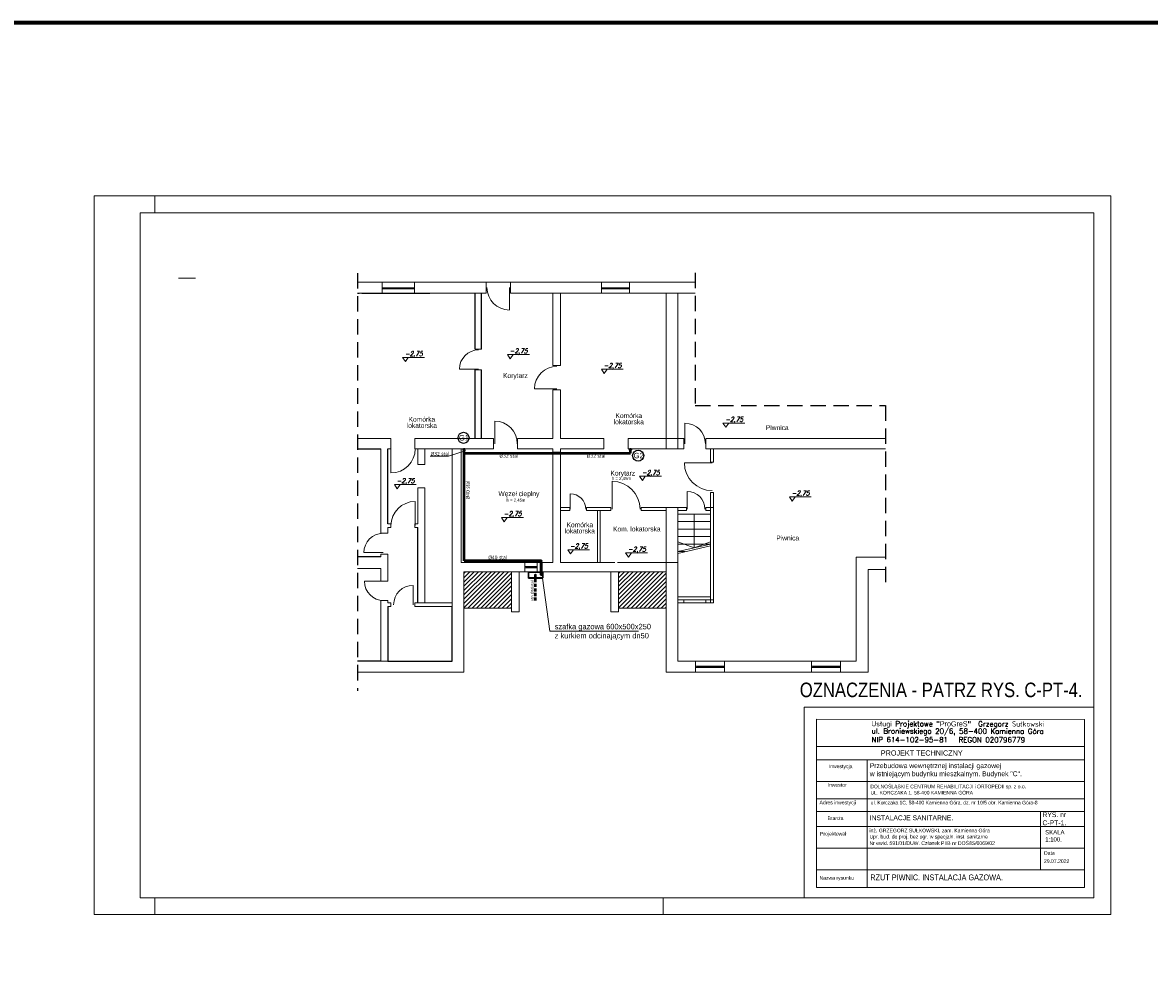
# Model space of a CAD drawing. Extents: x 33706 to 249013, y -74890 to 17912.
# Tile 58 of 175: x 114890 to 119546, y -40875 to -36905. Entities that reach past the tile are written whole.
import ezdxf
from ezdxf.enums import TextEntityAlignment as Align
from ezdxf.lldxf.tags import DXFTag

# ---------------------------------------------------------------- set-up
doc = ezdxf.new("R2010")
doc.units = 0
doc.header["$MEASUREMENT"] = 0
doc.linetypes.add('DASHED', pattern=[19.05, 12.7, -6.35])
doc.linetypes.add('Przerywana długa', pattern=[1058333.301544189, 634999.990463, -423333.311081])
for name, color, linetype, lineweight in [('062', 62, 'Continuous', 0), ('_konstrukcja', 96, 'Continuous', 20), ('_stolarka', 1, 'Continuous', 13), ('A-ARM', 1, 'Continuous', 15), ('inst-gaz-rury', 50, 'Continuous', 50), ('inst. - C.O. - opis', 2, 'Continuous', 9), ('inst. - CIENKA', 7, 'Continuous', 13), ('Opisy_wymiary.2D77', 7, 'Continuous', 0), ('Opisy_wymiary.2D88', 8, 'Continuous', 0), ('tabelka', 255, 'Continuous', 13), ('tabelka2', 251, 'Continuous', 13), ('urzadzenia', 6, 'Continuous', 15), ('wymiar', 3, 'Continuous', 13), ('WYMIARKI', 250, 'Continuous', 13)]:
    doc.layers.add(name, color=color, linetype=linetype, lineweight=lineweight)
for name, color, linetype in [('HATCH', 3, 'Continuous'), ('symbole', 7, 'Continuous'), ('urządzenia', 140, 'Continuous')]:
    doc.layers.add(name, color=color, linetype=linetype)
doc.styles.add('Arial narrow', font='ARIALN.TTF')
doc.styles.add('GA4-ATR-TEXT', font='arial.ttf', dxfattribs={"width": 0.9})
doc.styles.add('GENERATED_STYLE_1', font='ARIAL.TTF')
doc.styles.add('ROMANS', font='SIMPLEX.SHX', dxfattribs={"width": 0.85, "oblique": 15, "height": 16})
doc.styles.get("Standard").update_dxf_attribs({"font": 'ARIALN.TTF'})
doc.styles.add('T.N.ROMAN', font='SIMPLEX')
tags = doc.linetypes.add('HIDDEN', pattern=[0.375, 0.25, -0.125]).pattern_tags.tags
tags[6:7] = [DXFTag(74, 4), DXFTag(75, 0), DXFTag(340, '0'), DXFTag(46, 1.0), DXFTag(50, 0.0), DXFTag(44, 0.0), DXFTag(45, 0.0)]
tags[4:5] = [DXFTag(74, 4), DXFTag(75, 0), DXFTag(340, '0'), DXFTag(46, 1.0), DXFTag(50, 0.0), DXFTag(44, 0.0), DXFTag(45, 0.0)]

msp = doc.modelspace()

# ---------------------------------------------------------------- hatches: boundary and pattern name
at = {"layer": 'HATCH', "ltscale": 50, "transparency": 33554687}
h = msp.add_hatch(dxfattribs=at)
h.set_pattern_fill('ANSI31', color=3, scale=100)
h.set_pattern_definition([(45, (33229.691, -28036.19), (-8.8388348, 8.8388348), [])])
h.paths.add_polyline_path([(116713.6, -39323.7), (116909.6, -39323.7), (116909.6, -39173.7), (116878.6, -39173.7), (116758.6, -39173.7), (116738.6, -39173.7), (116713.6, -39173.7)])
h = msp.add_hatch(dxfattribs=at)
h.set_pattern_fill('ANSI31', color=3, scale=100)
h.set_pattern_definition([(45, (33868.691, -28036.19), (-8.8388348, 8.8388348), [])])
h.paths.add_polyline_path([(117352.6, -39323.7), (117548.6, -39323.7), (117548.6, -39173.7), (117517.6, -39173.7), (117397.6, -39173.7), (117377.6, -39173.7), (117352.6, -39173.7)])
at = {"layer": 'inst-gaz-rury', "linetype": 'Continuous'}
h = msp.add_hatch(color=256, dxfattribs=at)
h.paths.add_polyline_path([(116712.2, -38669.1, 0.420252), (116714.5, -38671.4), (116714.5, -38669.1)])
h.paths.add_polyline_path([(116716.7, -38669.1, 0.408201), (116714.5, -38666.9), (116714.5, -38669.1)])
h.paths.add_polyline_path([(116714.5, -38669.1), (116714.5, -38666.9, 0.417728), (116712.2, -38669.1)])
for points in [[(116714.5, -38669.1), (116714.5, -38671.4, 0.409454), (116716.7, -38669.1, 0.001073), (116716.7, -38669.1)], [(117401.5, -38669.1), (117401.5, -38671.4, 0.409454), (117403.7, -38669.1, 0.001073), (117403.7, -38669.1)]]:
    msp.add_hatch(color=256, dxfattribs=at).paths.add_polyline_path(points)
h = msp.add_hatch(color=256, dxfattribs=at)
h.paths.add_polyline_path([(117399.2, -38669.1, 0.420252), (117401.5, -38671.4), (117401.5, -38669.1)])
h.paths.add_polyline_path([(117403.7, -38669.1, 0.408201), (117401.5, -38666.9), (117401.5, -38669.1)])
h.paths.add_polyline_path([(117401.5, -38669.1), (117401.5, -38666.9, 0.417728), (117399.2, -38669.1)])
h = msp.add_hatch(color=256, dxfattribs=at)
h.paths.add_polyline_path([(117030.2, -39128.5, 0.414214), (117033.3, -39131.5), (117033.3, -39128.5)])
h.paths.add_polyline_path([(117033.3, -39128.5), (117033.3, -39131.5, 1), (117033.3, -39125.5, 0.414214), (117030.2, -39128.5)])
h = msp.add_hatch(color=256, dxfattribs=at)
h.paths.add_polyline_path([(117031, -39128.5, 0.414214), (117033.3, -39130.7), (117033.3, -39128.5)])
h.paths.add_polyline_path([(117033.3, -39128.5), (117033.3, -39130.7, 1), (117033.3, -39126.2, 0.414214), (117031, -39128.5)])
h = msp.add_hatch(color=256, dxfattribs=at)
h.paths.add_polyline_path([(117031, -39128.5, 0.414214), (117033.3, -39130.7), (117033.3, -39128.5)])
h.paths.add_polyline_path([(117033.3, -39128.5), (117033.3, -39130.7, 1), (117033.3, -39126.2, 0.414214), (117031, -39128.5)])
h = msp.add_hatch(color=256, dxfattribs=at)
h.paths.add_polyline_path([(117006.1, -39186.9, 0.414214), (117009.1, -39189.9), (117009.1, -39186.9)])
h.paths.add_polyline_path([(117009.1, -39186.9), (117009.1, -39189.9, 1), (117009.1, -39183.9, 0.414214), (117006.1, -39186.9)])
h = msp.add_hatch(color=256, dxfattribs=at)
h.paths.add_polyline_path([(117006.9, -39186.9, 0.414214), (117009.1, -39189.2), (117009.1, -39186.9)])
h.paths.add_polyline_path([(117009.1, -39186.9), (117009.1, -39189.2, 1), (117009.1, -39184.7, 0.414214), (117006.9, -39186.9)])
h = msp.add_hatch(color=256, dxfattribs=at)
h.paths.add_polyline_path([(117006.9, -39186.9, 0.414214), (117009.1, -39189.2), (117009.1, -39186.9)])
h.paths.add_polyline_path([(117009.1, -39186.9), (117009.1, -39189.2, 1), (117009.1, -39184.7, 0.414214), (117006.9, -39186.9)])
h = msp.add_hatch(color=256, dxfattribs=at)
h.paths.add_polyline_path([(117030.2, -39186.9, 0.414214), (117033.3, -39189.9), (117033.3, -39186.9)])
h.paths.add_polyline_path([(117033.3, -39186.9), (117033.3, -39189.9, 1), (117033.3, -39183.9, 0.414214), (117030.2, -39186.9)])
h = msp.add_hatch(color=256, dxfattribs=at)
h.paths.add_polyline_path([(117031, -39186.9, 0.414214), (117033.3, -39189.2), (117033.3, -39186.9)])
h.paths.add_polyline_path([(117033.3, -39186.9), (117033.3, -39189.2, 1), (117033.3, -39184.7, 0.414214), (117031, -39186.9)])
h = msp.add_hatch(color=256, dxfattribs=at)
h.paths.add_polyline_path([(117031, -39186.9, 0.414214), (117033.3, -39189.2), (117033.3, -39186.9)])
h.paths.add_polyline_path([(117033.3, -39186.9), (117033.3, -39189.2, 1), (117033.3, -39184.7, 0.414214), (117031, -39186.9)])

# ---------------------------------------------------------------- linework, layer by layer
at = {"linetype": 'DASHED', "ltscale": 5}
for p, q in [((116273.7, -37939.6), (116273.7, -39665.9)), ((117668.6, -37938.4), (117668.6, -38486.8)), ((117668.6, -38486.8), (118456, -38486.8)), ((118456, -38486.8), (118456, -39221.8))]:
    msp.add_line(p, q, dxfattribs=at)
at = {"color": 250, "linetype": 'Continuous', "lineweight": 18}
msp.add_line((115535, -37960.3), (115605, -37960.3), dxfattribs=at)
at = {"layer": '062', "linetype": 'Przerywana długa', "flags": 128}
msp.add_lwpolyline([(115186.4, -37620.4), (119386.4, -37620.4), (119386.4, -40590.4), (115186.4, -40590.4)], close=True, dxfattribs=at)
at = {"layer": '_konstrukcja', "ltscale": 50}
for p, q in [((116273.7, -37977.7), (116376.1, -37977.7)), ((116376.1, -38022.7), (116376.1, -37977.7)), ((116376.1, -38022.7), (116376.1, -37977.7)), ((116376.1, -37977.7), (116509.1, -37977.7)), ((116509.1, -38022.7), (116509.1, -37977.7)), ((116509.1, -37977.7), (116509.1, -38022.7)), ((116509.1, -37977.7), (117668.6, -37977.7)), ((116805.6, -38022.7), (116805.6, -37977.7)), ((116905.6, -38022.7), (116905.6, -37977.7)), ((117282.6, -38022.7), (117282.6, -37977.7)), ((117282.6, -38022.7), (117282.6, -37977.7)), ((117282.6, -37977.7), (117415.6, -37977.7)), ((117397.6, -38022.7), (117397.6, -37977.7)), ((117397.6, -37977.7), (117397.6, -38022.7)), ((116273.7, -38022.7), (116376.1, -38022.7)), ((116273.7, -38022.7), (116376.1, -38022.7)), ((116280.1, -38022.7), (116292.1, -38022.7)), ((116509.1, -38022.7), (116376.1, -38022.7)), ((116509.1, -38022.7), (116572.1, -38022.7)), ((116509.1, -38022.7), (116805.6, -38022.7)), ((116760.6, -38254.7), (116760.6, -38022.7)), ((116785.6, -38254.7), (116785.6, -38022.7)), ((116905.6, -38022.7), (117668.6, -38022.7)), ((117080.6, -38321.7), (117080.6, -38022.7)), ((117112.6, -38321.7), (117112.6, -38022.7)), ((117245.6, -38022.7), (117308.6, -38022.7)), ((117415.6, -38022.7), (117282.6, -38022.7)), ((117548.6, -38665.7), (117548.6, -38022.7)), ((117597.6, -38665.7), (117597.6, -38022.7)), ((116760.6, -38254.7), (116785.6, -38254.7)), ((116760.6, -38622.7), (116760.6, -38339.7)), ((116760.6, -38339.7), (116785.6, -38339.7)), ((116785.6, -38622.7), (116785.6, -38339.7)), ((117112.6, -38321.7), (117080.6, -38321.7)), ((117080.6, -38622.7), (117080.6, -38421.7)), ((117112.6, -38421.7), (117080.6, -38421.7)), ((117112.6, -38622.7), (117112.6, -38421.7)), ((116412.1, -38622.7), (116273.7, -38622.7)), ((116412.1, -38665.7), (116412.1, -38622.7)), ((116510.1, -38665.7), (116510.1, -38622.7)), ((116678.6, -38622.7), (116510.1, -38622.7)), ((116572.1, -38622.7), (116578.6, -38622.7)), ((116678.6, -38622.7), (116798.6, -38622.7)), ((116798.6, -38622.7), (116835.6, -38622.7)), ((116835.6, -38665.7), (116835.6, -38622.7)), ((116935.6, -38622.7), (117080.6, -38622.7)), ((116935.6, -38665.7), (116935.6, -38622.7)), ((117112.6, -38622.7), (117291.6, -38622.7)), ((117291.6, -38622.7), (117291.6, -38665.7)), ((117391.6, -38622.7), (117437.6, -38622.7)), ((117391.6, -38622.7), (117391.6, -38665.7)), ((117437.6, -38622.7), (117622.6, -38622.7)), ((117622.6, -38622.7), (117622.6, -38665.7)), ((117712.6, -38622.7), (117739.6, -38622.7)), ((117712.6, -38622.7), (118456, -38622.7)), ((117712.6, -38622.7), (117712.6, -38665.7)), ((116369.6, -38665.7), (116273.7, -38665.7)), ((116369.6, -38833.7), (116369.6, -38665.7)), ((116412.1, -38665.7), (116399.6, -38665.7)), ((116399.6, -38665.7), (116399.6, -38833.7)), ((116522.6, -38665.7), (116510.1, -38665.7)), ((116522.6, -38730.7), (116522.6, -38665.7)), ((116522.6, -38665.7), (116678.6, -38665.7)), ((116552.6, -38730.7), (116552.6, -38665.7)), ((116664.6, -39317.7), (116664.6, -38665.7)), ((116678.6, -38665.7), (116798.6, -38665.7)), ((116702.6, -39135.7), (116702.6, -38665.7)), ((116798.6, -38665.7), (116835.6, -38665.7)), ((116935.6, -38665.7), (117080.6, -38665.7)), ((117080.6, -39135.7), (117080.6, -38665.7)), ((117112.6, -38665.7), (117291.6, -38665.7)), ((117112.6, -39135.7), (117112.6, -38665.7)), ((117391.6, -38665.7), (117437.6, -38665.7)), ((117437.6, -38665.7), (117622.6, -38665.7)), ((117712.6, -38665.7), (117739.6, -38665.7)), ((117732.6, -38720.7), (117732.6, -38665.7)), ((117739.6, -38665.7), (118456, -38665.7)), ((117744.6, -38720.7), (117744.6, -38665.7)), ((116522.6, -38730.7), (116552.6, -38730.7)), ((117732.6, -38720.7), (117744.6, -38720.7)), ((116522.6, -38827.7), (116552.6, -38827.7)), ((116522.6, -38975.7), (116522.6, -38827.7)), ((116552.6, -39302.7), (116552.6, -38827.7)), ((116369.6, -39013.7), (116369.6, -38833.7)), ((116399.6, -38833.7), (116399.6, -38975.7)), ((117732.6, -38908.7), (117732.6, -38845.7)), ((117732.6, -38845.7), (117744.6, -38845.7)), ((117744.6, -38908.7), (117744.6, -38845.7)), ((117112.6, -38908.7), (117150.6, -38908.7)), ((117112.6, -38920.7), (117150.6, -38920.7)), ((117150.6, -38920.7), (117150.6, -38908.7)), ((117220.6, -38908.7), (117320.6, -38908.7)), ((117220.6, -38920.7), (117220.6, -38908.7)), ((117220.6, -38920.7), (117320.6, -38920.7)), ((117264.8, -39135.7), (117264.8, -38920.7)), ((117276.8, -39135.7), (117276.8, -38920.7)), ((117320.6, -38920.7), (117320.6, -38908.7)), ((117320.6, -38920.7), (117320.6, -38908.7)), ((117445.6, -38908.7), (117597.6, -38908.7)), ((117445.6, -38920.7), (117445.6, -38908.7)), ((117445.6, -38920.7), (117548.6, -38920.7)), ((117548.6, -39588.7), (117548.6, -38908.7)), ((117597.6, -39543.7), (117597.6, -38908.7)), ((117597.6, -39135.7), (117597.6, -38908.7)), ((117597.6, -38908.7), (117632.6, -38908.7)), ((117597.6, -38920.7), (117632.6, -38920.7)), ((117632.6, -38920.7), (117632.6, -38908.7)), ((117712.6, -38908.7), (117744.6, -38908.7)), ((117712.6, -38920.7), (117712.6, -38908.7)), ((117712.6, -38920.7), (117732.6, -38920.7)), ((117732.6, -39301.7), (117732.6, -38908.7)), ((117744.6, -39301.7), (117744.6, -38908.7)), ((117597.6, -38935.7), (117732.6, -38935.7)), ((117597.6, -38966.7), (117732.6, -38966.7)), ((117597.6, -38966.7), (117732.6, -38966.7)), ((117665.1, -38935.7), (117665.1, -39075.2)), ((116399.6, -39013.7), (116369.6, -39013.7)), ((116399.6, -38975.7), (116412.1, -38975.7)), ((116399.6, -39013.7), (116399.6, -38990.7)), ((116399.6, -38990.7), (116412.1, -38990.7)), ((116412.1, -38990.7), (116412.1, -38975.7)), ((116510.1, -38990.7), (116510.1, -38975.7)), ((116510.1, -38975.7), (116522.6, -38975.7)), ((116510.1, -38990.7), (116522.6, -38990.7)), ((116522.6, -38990.7), (116522.6, -39302.7)), ((117597.6, -38997.7), (117732.6, -38997.7)), ((117597.6, -38997.7), (117732.6, -38997.7)), ((117597.6, -39028.7), (117732.6, -39028.7)), ((117597.6, -39028.7), (117732.6, -39028.7)), ((117665.1, -39075.2), (117597.6, -39049.6)), ((117597.6, -39059.7), (117732.6, -39059.7)), ((117597.6, -39090.7), (117732.6, -39059.7)), ((117597.6, -39059.7), (117732.6, -39059.7)), ((117665.1, -39075.2), (117732.6, -39049.6)), ((116399.6, -39100.7), (116369.6, -39100.7)), ((116369.6, -39111.7), (116369.6, -39100.7)), ((116399.6, -39212.7), (116399.6, -39100.7)), ((117597.6, -39097.7), (117732.6, -39066.7)), ((117597.6, -39090.7), (117628.1, -39090.7)), ((116273.7, -39111.7), (116369.6, -39111.7)), ((116702.6, -39135.7), (116965.6, -39135.7)), ((116965.6, -39135.7), (116965.6, -39173.7)), ((116965.6, -39135.7), (117045.6, -39135.7)), ((117015.6, -39135.7), (117015.6, -39173.7)), ((117045.6, -39135.7), (117080.6, -39135.7)), ((117112.6, -39135.7), (117336.6, -39135.7)), ((117348.6, -39135.7), (117597.6, -39135.7)), ((118334.6, -39448.7), (118334.6, -39113.7)), ((118456, -39113.7), (118334.6, -39113.7)), ((116369.6, -39160.7), (116273.7, -39160.7)), ((116369.6, -39160.7), (116369.6, -39212.7)), ((116369.6, -39212.7), (116369.6, -39160.7)), ((116713.6, -39588.7), (116713.6, -39173.7)), ((116713.6, -39173.7), (116738.6, -39173.7)), ((117548.6, -39173.7), (116713.6, -39173.7)), ((116878.6, -39173.7), (116965.6, -39173.7)), ((116909.6, -39338.7), (116909.6, -39173.7)), ((116941.6, -39338.7), (116941.6, -39173.7)), ((116965.6, -39173.7), (117045.6, -39173.7)), ((117045.6, -39173.7), (117080.6, -39173.7)), ((117320.6, -39338.7), (117320.6, -39173.7)), ((117352.6, -39338.7), (117352.6, -39173.7)), ((118383.6, -39448.7), (118383.6, -39164.7)), ((118383.6, -39164.7), (118456, -39164.7)), ((116369.6, -39212.7), (116399.6, -39212.7)), ((116369.6, -39292.7), (116369.6, -39543.7)), ((116369.6, -39292.7), (116399.6, -39292.7)), ((116399.6, -39302.7), (116399.6, -39292.7)), ((117597.6, -39276.7), (117732.6, -39276.7)), ((117622.6, -39289.7), (117597.6, -39289.7)), ((117622.6, -39289.7), (117597.6, -39289.7)), ((117744.6, -39289.7), (117622.6, -39289.7)), ((117622.6, -39301.7), (117622.6, -39289.7)), ((117744.6, -39289.7), (117712.6, -39289.7)), ((117712.6, -39301.7), (117712.6, -39289.7)), ((116412.1, -39302.7), (116399.6, -39302.7)), ((116412.1, -39317.7), (116399.6, -39317.7)), ((116399.6, -39317.7), (116399.6, -39543.7)), ((116412.1, -39317.7), (116412.1, -39302.7)), ((116510.1, -39317.7), (116510.1, -39302.7)), ((116664.6, -39302.7), (116510.1, -39302.7)), ((116664.6, -39317.7), (116510.1, -39317.7)), ((116664.6, -39543.7), (116664.6, -39317.7)), ((116909.6, -39323.7), (116713.6, -39323.7)), ((116941.6, -39338.7), (116909.6, -39338.7)), ((117352.6, -39338.7), (117320.6, -39338.7)), ((117548.6, -39323.7), (117352.6, -39323.7)), ((117744.6, -39301.7), (117597.6, -39301.7)), ((117744.6, -39301.7), (117597.6, -39301.7)), ((118334.6, -39448.7), (118334.6, -39543.7)), ((118334.6, -39543.7), (118334.6, -39448.7)), ((118383.6, -39588.7), (118383.6, -39448.7)), ((116369.6, -39543.7), (116273.7, -39543.7)), ((116664.6, -39543.7), (116273.7, -39543.7)), ((116399.6, -39543.7), (116664.6, -39543.7)), ((118039.6, -39543.7), (117597.6, -39543.7)), ((118334.6, -39543.7), (117597.6, -39543.7)), ((117670.6, -39543.7), (117670.6, -39588.7)), ((117670.6, -39543.7), (117750.6, -39543.7)), ((117790.6, -39543.7), (117790.6, -39588.7)), ((118149.6, -39543.7), (118149.6, -39588.7)), ((118149.6, -39543.7), (118229.6, -39543.7)), ((118269.6, -39543.7), (118269.6, -39588.7)), ((116713.6, -39588.7), (116273.7, -39588.7)), ((118383.6, -39588.7), (117548.6, -39588.7))]:
    msp.add_line(p, q, dxfattribs=at)
at = {"layer": '_konstrukcja', "lineweight": 70, "ltscale": 50}
msp.add_lwpolyline([(111412.2, -36904.6), (127363.5, -36904.6), (127363.5, -50470.8), (111412.2, -50470.8)], close=True, dxfattribs=at)
at = {"layer": '_stolarka'}
for p, q in [((116376.1, -38000.2), (116509.1, -38000.2)), ((116376.1, -38005.2), (116376.1, -38000.2)), ((116376.1, -38000.2), (116381.1, -38000.2)), ((116509.1, -38005.2), (116376.1, -38005.2)), ((116381.1, -38000.2), (116381.1, -38005.2)), ((116504.1, -38002.7), (116381.1, -38002.7)), ((116381.1, -38005.2), (116509.1, -38005.2)), ((116504.1, -38005.2), (116504.1, -38000.2)), ((116504.1, -38000.2), (116504.1, -38002.7)), ((116509.1, -38005.2), (116504.1, -38005.2)), ((116509.1, -38000.2), (116509.1, -38005.2)), ((117282.6, -38000.2), (117397.6, -38000.2)), ((117282.6, -38005.2), (117282.6, -38000.2)), ((117282.6, -38000.2), (117287.6, -38000.2)), ((117397.6, -38005.2), (117282.6, -38005.2)), ((117287.6, -38000.2), (117287.6, -38005.2)), ((117397.6, -38002.7), (117287.6, -38002.7)), ((117287.6, -38005.2), (117397.6, -38005.2)), ((117392.6, -38005.2), (117392.6, -38000.2)), ((117392.6, -38000.2), (117392.6, -38002.7)), ((117397.6, -38005.2), (117392.6, -38005.2)), ((117397.6, -38000.2), (117397.6, -38005.2)), ((116965.6, -39152.2), (117015.6, -39152.2)), ((116965.6, -39157.2), (116965.6, -39152.2)), ((116965.6, -39152.2), (116970.6, -39152.2)), ((116970.6, -39152.2), (116970.6, -39157.2)), ((117015.6, -39154.7), (116970.6, -39154.7)), ((117010.6, -39157.2), (117010.6, -39152.2)), ((117010.6, -39152.2), (117010.6, -39154.7)), ((117015.6, -39152.2), (117015.6, -39157.2)), ((117015.6, -39157.2), (116965.6, -39157.2)), ((116970.6, -39157.2), (117015.6, -39157.2)), ((117015.6, -39157.2), (117010.6, -39157.2)), ((117670.6, -39563.7), (117790.6, -39563.7)), ((117670.6, -39568.7), (117670.6, -39563.7)), ((117670.6, -39563.7), (117675.6, -39563.7)), ((117790.6, -39568.7), (117670.6, -39568.7)), ((117675.6, -39563.7), (117675.6, -39568.7)), ((117790.6, -39566.2), (117675.6, -39566.2)), ((117675.6, -39568.7), (117790.6, -39568.7)), ((117785.6, -39568.7), (117785.6, -39563.7)), ((117785.6, -39563.7), (117785.6, -39566.2)), ((117790.6, -39568.7), (117785.6, -39568.7)), ((117790.6, -39563.7), (117790.6, -39568.7)), ((118149.6, -39563.7), (118269.6, -39563.7)), ((118149.6, -39568.7), (118149.6, -39563.7)), ((118149.6, -39563.7), (118154.6, -39563.7)), ((118269.6, -39568.7), (118149.6, -39568.7)), ((118154.6, -39563.7), (118154.6, -39568.7)), ((118269.6, -39566.2), (118154.6, -39566.2)), ((118154.6, -39568.7), (118269.6, -39568.7)), ((118264.6, -39568.7), (118264.6, -39563.7)), ((118264.6, -39563.7), (118264.6, -39566.2)), ((118269.6, -39568.7), (118264.6, -39568.7)), ((118269.6, -39563.7), (118269.6, -39568.7))]:
    msp.add_line(p, q, dxfattribs=at)
at = {"layer": '_stolarka', "color": 0, "linetype": 'ByBlock', "ltscale": 50}
for p, q in [((116901.8, -37999.4), (116901.8, -38092.2)), ((116774, -38336.1), (116695, -38336.1)), ((117098.1, -38417.8), (117005.2, -38417.8)), ((116841.2, -38644.6), (116841.2, -38551.8)), ((117626.9, -38644.6), (117626.9, -38560.2)), ((117325.9, -38915.3), (117325.9, -38800.1)), ((117153.1, -38915.3), (117153.1, -38851.5)), ((117636.1, -38915.3), (117636.1, -38841.9)), ((116380, -39094.8), (116300, -39094.8)), ((116382.6, -39212.7), (116302.6, -39212.7)), ((116503.2, -39309.9), (116503.2, -39229.9))]:
    msp.add_line(p, q, dxfattribs=at)
for points in [[(116412.1, -38665.7), (116412.1, -38765.7)], [(117739.6, -38723.5), (117624.4, -38723.5)], [(116512.1, -38983.2), (116512.1, -38883.2)]]:
    msp.add_lwpolyline(points, dxfattribs=at)
for centre, radius, start, end in [((116901.8, -37999.4), 92.9, 180, 270), ((116774, -38336.1), 78.9, 90, 180), ((117098.1, -38417.8), 92.9, 90, 180), ((116841.2, -38644.6), 92.9, 0, 90), ((117626.9, -38644.6), 84.4, 0, 90), ((116412.1, -38665.7), 100, 270, 0), ((117739.6, -38723.5), 115.2, 180, 270), ((117325.9, -38915.3), 115.2, 0, 90), ((117153.1, -38915.3), 63.8, 0, 90), ((117636.1, -38915.3), 73.4, 0, 90), ((116512.1, -38983.2), 100, 90, 180), ((116380, -39094.8), 80, 90, 180), ((116382.6, -39212.7), 80, 180, 270), ((116503.2, -39309.9), 80, 90, 180)]:
    msp.add_arc(centre, radius, start, end, dxfattribs=at)
at = {"layer": 'A-ARM', "color": 0}
for p, q in [((116399.6, -39399.9), (116399.6, -39359.9)), ((116664.6, -39453.7), (116664.6, -39543.7)), ((116664.6, -39543.7), (116484.6, -39543.7))]:
    msp.add_line(p, q, dxfattribs=at)
at = {"layer": 'A-ARM', "color": 0, "linetype": 'HIDDEN', "ltscale": 50}
for points in [[(116490.5, -39543.7), (116488, -39543.7)], [(116490.5, -39543.7), (116490.5, -39541.2)]]:
    msp.add_lwpolyline(points, dxfattribs=at)
at = {"layer": 'DEFPOINTS', "ltscale": 50}
for p, q in [((116273.7, -38022.7), (116280.1, -38022.7)), ((116292.1, -38022.7), (116572.1, -38022.7)), ((116760.6, -38254.7), (116760.6, -38022.7)), ((116785.6, -38254.7), (116785.6, -38022.7)), ((116760.6, -38622.7), (116760.6, -38339.7)), ((116785.6, -38622.7), (116785.6, -38339.7)), ((116273.7, -38665.7), (116369.6, -38665.7)), ((116399.6, -38975.7), (116399.6, -38665.7)), ((116522.6, -39302.7), (116522.6, -38990.7)), ((116369.6, -39111.7), (116273.7, -39111.7)), ((116399.6, -39317.7), (116399.6, -39543.7)), ((116664.6, -39543.7), (116664.6, -39317.7)), ((116369.6, -39543.7), (116273.7, -39543.7)), ((116399.6, -39543.7), (116664.6, -39543.7))]:
    msp.add_line(p, q, dxfattribs=at)
at = {"layer": 'inst-gaz-rury', "ltscale": 50}
for p, q in [((116714.5, -38683.5), (116714.5, -38666.9)), ((116714.5, -39128.5), (116714.5, -38683.5)), ((116714.5, -38683.5), (117401.4, -38683.5)), ((117401.4, -38683.5), (117401.4, -38666.9)), ((117033.3, -39128.5), (116714.5, -39128.5))]:
    msp.add_line(p, q, dxfattribs=at)
at = {"layer": 'inst-gaz-rury', "linetype": 'Continuous'}
msp.add_line((117033.3, -39186.9), (117033.3, -39128.5), dxfattribs=at)
at = {"layer": 'inst-gaz-rury', "linetype": 'DASHED'}
msp.add_line((117009.5, -39293.1), (117009.5, -39185), dxfattribs=at)
at = {"layer": 'inst-gaz-rury', "linetype": 'Continuous'}
for centre in [(116714.5, -38669.1), (117401.4, -38669.1)]:
    msp.add_circle(centre, 2.25, dxfattribs=at)
at = {"layer": 'inst-gaz-rury', "linetype": 'Continuous', "lineweight": 20}
for centre, radius in [((117033.3, -39128.5), 3.01), ((117033.3, -39128.5), 2.25), ((117033.3, -39128.5), 2.25), ((117009.1, -39186.9), 3.01), ((117009.1, -39186.9), 2.25), ((117009.1, -39186.9), 2.25), ((117033.3, -39186.9), 3.01), ((117033.3, -39186.9), 2.25), ((117033.3, -39186.9), 2.25)]:
    msp.add_circle(centre, radius, dxfattribs=at)
at = {"layer": 'inst. - CIENKA', "ltscale": 0.05}
msp.add_line((117435.3, -39419.3), (117067.9, -39419.3), dxfattribs=at)
at = {"layer": 'Opisy_wymiary.2D77', "linetype": 'Continuous'}
for p, q in [((119316.4, -37690.4), (115376.4, -37690.4)), ((115376.4, -37690.4), (115376.4, -40520.4)), ((119316.4, -40520.4), (119316.4, -37690.4)), ((115376.4, -40520.4), (119316.4, -40520.4))]:
    msp.add_line(p, q, dxfattribs=at)
at = {"layer": 'Opisy_wymiary.2D88', "linetype": 'Continuous'}
for p, q in [((115436.4, -37690.4), (115436.4, -37620.4)), ((115436.4, -40590.4), (115436.4, -40520.4)), ((117536.4, -40590.4), (117536.4, -40520.4))]:
    msp.add_line(p, q, dxfattribs=at)
at = {"layer": 'symbole', "lineweight": 30}
for p, q in [((116979.7, -39175.3), (116979.7, -39199.3)), ((117039.7, -39175.3), (116979.7, -39175.3)), ((117039.7, -39199.3), (116980.7, -39199.3)), ((117037.8, -39200.3), (116981.6, -39200.3)), ((117039.7, -39175.3), (117039.7, -39199.3))]:
    msp.add_line(p, q, dxfattribs=at)
for centre, start, end in [((116981.7, -39199.3), 180, 264.5106), ((117037.7, -39199.3), 270, 0)]:
    msp.add_arc(centre, 1, start, end, dxfattribs=at)
at = {"layer": 'tabelka', "linetype": 'Continuous'}
msp.add_lwpolyline([(118118.9, -39733.9), (119316.4, -39733.9), (119316.4, -40520.4), (118118.9, -40520.4)], close=True, dxfattribs=at)
at = {"layer": 'tabelka2', "linetype": 'Continuous'}
msp.add_line((118170.8, -39782.6), (118170.8, -40478), dxfattribs=at)
at = {"layer": 'tabelka2'}
for p, q in [((118170.8, -39782.6), (119277, -39784.3)), ((119277, -39784.3), (119277, -40478)), ((118170.8, -39895.3), (119277, -39895.3)), ((118170.8, -39950.8), (119276.3, -39950.8)), ((118379.9, -39950.8), (118379.9, -40478)), ((118170.8, -40040.1), (119276.3, -40040.1)), ((118170.8, -40111.3), (119276.3, -40111.3)), ((118170.8, -40164.2), (119276.3, -40164.2)), ((119095.1, -40405.9), (119095.1, -40164.2)), ((118170.8, -40225.9), (119277, -40225.9)), ((118170.8, -40315.9), (119277, -40315.9)), ((118170.8, -40405.9), (119277, -40405.9)), ((118170.8, -40478), (119277, -40478))]:
    msp.add_line(p, q, dxfattribs=at)
at = {"layer": 'urzadzenia', "linetype": 'Continuous'}
for p, q in [((117080.6, -38679.4), (117112.6, -38679.4)), ((117080.6, -38687.4), (117112.6, -38687.4)), ((117029.4, -39135.7), (117029.4, -39173.7)), ((117037.4, -39135.7), (117037.4, -39173.7))]:
    msp.add_line(p, q, dxfattribs=at)
at = {"layer": 'urządzenia'}
for centre in [(116711.9, -38620.4), (117433.5, -38694)]:
    msp.add_circle(centre, 22.8, dxfattribs=at)
at = {"layer": 'wymiar'}
msp.add_line((117037.7, -39200.3), (117067.9, -39419.3), dxfattribs=at)
at = {"layer": 'WYMIARKI'}
for p, q in [((116459.9, -38287.9), (116550.5, -38287.9)), ((116893.4, -38276.5), (116983.9, -38276.5)), ((117281.4, -38337.1), (117372, -38337.1)), ((117783.7, -38559.4), (117874.3, -38559.4)), ((117439.1, -38779.3), (117529.7, -38779.3)), ((116426.4, -38813.1), (116516.9, -38813.1)), ((118058.2, -38864.1), (118148.7, -38864.1)), ((116868.6, -38949.4), (116959.1, -38949.4)), ((117142.2, -39082.6), (117232.8, -39082.6)), ((117381.8, -39095.9), (117472.4, -39095.9))]:
    msp.add_line(p, q, dxfattribs=at)
at = {"layer": 'WYMIARKI', "ltscale": 50}
for p, q in [((116650.4, -38696.7), (116714.5, -38675.2)), ((116573.6, -38696.7), (116650.4, -38696.7))]:
    msp.add_line(p, q, dxfattribs=at)
at = {"layer": 'WYMIARKI'}
for points in [[(116459.9, -38287.9), (116471.8, -38305.3), (116483.8, -38287.9)], [(116893.4, -38276.5), (116905.3, -38293.9), (116917.2, -38276.5)], [(117281.4, -38337.1), (117293.3, -38354.5), (117305.3, -38337.1)], [(117783.7, -38559.4), (117795.6, -38576.8), (117807.6, -38559.4)], [(117439.1, -38779.3), (117451.1, -38796.7), (117463, -38779.3)], [(116426.4, -38813.1), (116438.3, -38830.5), (116450.2, -38813.1)], [(118058.2, -38864.1), (118070.1, -38881.5), (118082, -38864.1)], [(116868.6, -38949.4), (116880.5, -38966.8), (116892.4, -38949.4)], [(117142.2, -39082.6), (117154.2, -39100), (117166.1, -39082.6)], [(117381.8, -39095.9), (117393.7, -39113.3), (117405.7, -39095.9)]]:
    msp.add_lwpolyline(points, dxfattribs=at)

# ---------------------------------------------------------------- texts
at = {"linetype": 'Continuous', "char_height": 12.5, "attachment_point": 1, "style": 'GENERATED_STYLE_1'}
for insert in [(117325.5, -38781.9), (116889.5, -38871.6)]:
    msp.add_mtext('h = 2,45m', dxfattribs=dict(at, insert=insert))
at = {"layer": 'A-ARM', "ltscale": 50, "style": 'Arial narrow'}
for s, p in [('Korytarz', (116875.2, -38373.2)), ('Komórka', (116485.1, -38554)), ('lokatorska', (117332.2, -38564.3)), ('Komórka', (117340, -38538.8)), ('lokatorska', (116477.3, -38579.5)), ('Piwnica', (117960.7, -38588.3)), ('Korytarz', (117318.9, -38776.3)), ('Węzeł cieplny', (116856.2, -38861.3)), ('Komórka', (117137.6, -38989.8)), ('lokatorska', (117129.8, -39015.3)), ('Kom. lokatorska', (117329.6, -39007)), ('Piwnica', (118004.2, -39044.4))]:
    msp.add_text(s, height=20, dxfattribs=at).set_placement(p)
at = {"layer": 'inst. - C.O. - opis', "style": 'GENERATED_STYLE_1'}
for s, p in [('G1', (116713.9, -38620.1)), ('G2', (117435.6, -38693.7))]:
    msp.add_text(s, height=22.5, dxfattribs=at).set_placement(p, align=Align.MIDDLE)
at = {"layer": 'tabelka2', "style": 'GENERATED_STYLE_1'}
for s, p in [('Projektował', (118184.8, -40263.6)), ('inż. GRZEGORZ SUŁKOWSKI, zam. Kamienna Góra', (118389.1, -40250.3)), ('Upr. bud. do proj. bez ogr. w specjaln. inst. sanitarne', (118389.1, -40275.8)), ('Nr ewid. 591/01/DUW. Członek PIIB nr DOŚ/IS/0069/02', (118389.1, -40302.4))]:
    msp.add_text(s, height=15, dxfattribs=at).set_placement(p)
at = {"layer": 'tabelka2', "style": 'GENERATED_STYLE_1', "width": 0.9}
msp.add_text('RZUT PIWNIC. INSTALACJA GAZOWA. ', height=24, dxfattribs=at).set_placement((118392.4, -40448.5))
at = {"layer": 'tabelka2', "char_height": 21.327, "width": 2654.47, "attachment_point": 1, "rotation": 359.9094, "style": 'T.N.ROMAN'}
for s, insert in [('Usługi Projektowe "{\\fBrush Script MT|b0|i0|c0|p66;ProGreS}"  Grzegorz Sułkowski', (118398.2, -39791)), ('ul. Broniewskiego 20/6, 58-400 Kamienna Góra\\PNIP 614-102-95-81   REGON 020796779', (118398.2, -39821.1))]:
    msp.add_mtext(s, dxfattribs=dict(at, insert=insert))
at = {"layer": 'tabelka2', "attachment_point": 1}
for s, insert, char_height, width, style in [('PROJEKT TECHNICZNY', (118436, -39911.8), 21.349, 2657.127, 'GENERATED_STYLE_1'), ('{\\fArial|b0|i0|c238|p0;Inwestycja }', (118221.1, -39970.2), 15, 1107.136, 'GENERATED_STYLE_1'), ('Przebudowa wewnętrznej instalacji gazowej\\Pw istniejącym budynku mieszkalnym. Budynek "C".', (118390.3, -39965.1), 20, 1469.909, 'GENERATED_STYLE_1'), ('Inwestor}', (118215.5, -40046.9), 15, 1107.136, 'GENERATED_STYLE_1'), ('DOLNOŚLĄSKIE CENTRUM REHABILITACJI i ORTOPEDII sp. z o.o.', (118392.6, -40053.4), 15, 1107.136, 'GA4-ATR-TEXT'), ('UL. KORCZAKA 1, 58-400 KAMIENNA GÓRA', (118393.2, -40079), 15, 1107.136, 'GA4-ATR-TEXT'), ('Adres inwestycji}', (118182.7, -40119.5), 15, 1107.136, 'GENERATED_STYLE_1'), ('ul. Korczaka 1C, 58-400 Kamienna Góra, dz. nr 10/5 obr. Kamienna Góra-8', (118394.3, -40120.1), 15, 1107.136, 'GA4-ATR-TEXT'), ('INSTALACJE SANITARNE. ', (118390.2, -40180.4), 20, 1107.136, 'GENERATED_STYLE_1'), ('{\\fArial|b0|i0|c238|p0;RYS. nr \\PC-PT-1.}', (119103.9, -40167.5), 20, 1107.136, 'GENERATED_STYLE_1'), ('Branża}', (118215.5, -40184.7), 15, 1107.136, 'GENERATED_STYLE_1'), ('{\\fArial|b0|i0|c238|p0;SKALA \\P1:100.}', (119114.9, -40241.1), 17.791, 1107.136, 'GENERATED_STYLE_1'), ('29.07.2022', (119110.1, -40361.8), 15, 1107.136, 'GENERATED_STYLE_1'), ('Data}', (119110.1, -40328.3), 15, 1107.136, 'GENERATED_STYLE_1'), ('Nazwa rysunku }', (118182.5, -40431), 15, 1107.136, 'GENERATED_STYLE_1')]:
    msp.add_mtext(s, dxfattribs=dict(at, insert=insert, char_height=char_height, width=width, style=style))
at = {"layer": 'WYMIARKI', "attachment_point": 1}
for s, insert, char_height, width in [('{\\fTahoma|b0|i0|c238|p8;%%c32 stal}', (116575.9, -38678.7), 15, 203), ('{\\fTahoma|b0|i0|c238|p8;%%c32 stal}', (116860.6, -38687.5), 15, 203), ('{\\fTahoma|b0|i0|c238|p8;%%c32 stal}', (117221.3, -38687.5), 15, 203), ('{\\fTahoma|b0|i0|c238|p8;%%c40 stal}', (116814.4, -39107.1), 15, 203), ('{\\fArial Narrow|b0|i0|c238|p0;szafka gazowa 600x500x250\\Pz kurkiem odcinającym dn50}', (117088.6, -39389), 22.5, 949.197), ('{\\fArial Narrow|b0|i0|c238|p0;OZNACZENIA - PATRZ RYS. C-PT-4.}', (118101.2, -39631.8), 60, 1290.016)]:
    msp.add_mtext(s, dxfattribs=dict(at, insert=insert, char_height=char_height, width=width))
at = {"layer": 'WYMIARKI', "width": 203, "attachment_point": 1, "rotation": 90}
for s, insert, char_height in [('{\\fTahoma|b0|i0|c238|p8;%%c40 stal}', (116721.8, -38874.6), 15), ('{\\fTahoma|b0|i0|c238|p8;istn.%%c50stal}', (116990.1, -39298), 12)]:
    msp.add_mtext(s, dxfattribs=dict(at, insert=insert, char_height=char_height))
at = {"layer": 'WYMIARKI', "style": 'ROMANS', "oblique": 15, "width": 0.85}
for p in [(116469, -38282.7), (116902.4, -38271.3), (117290.5, -38331.9), (117792.8, -38554.2), (117448.2, -38774.1), (116435.4, -38807.9), (118067.2, -38858.9), (116877.6, -38944.1), (117151.3, -39077.4), (117390.9, -39090.7)]:
    msp.add_attdef('-2,75', p, '%%p0.00', height=20, dxfattribs=at)

doc.saveas('drawing.dxf')
